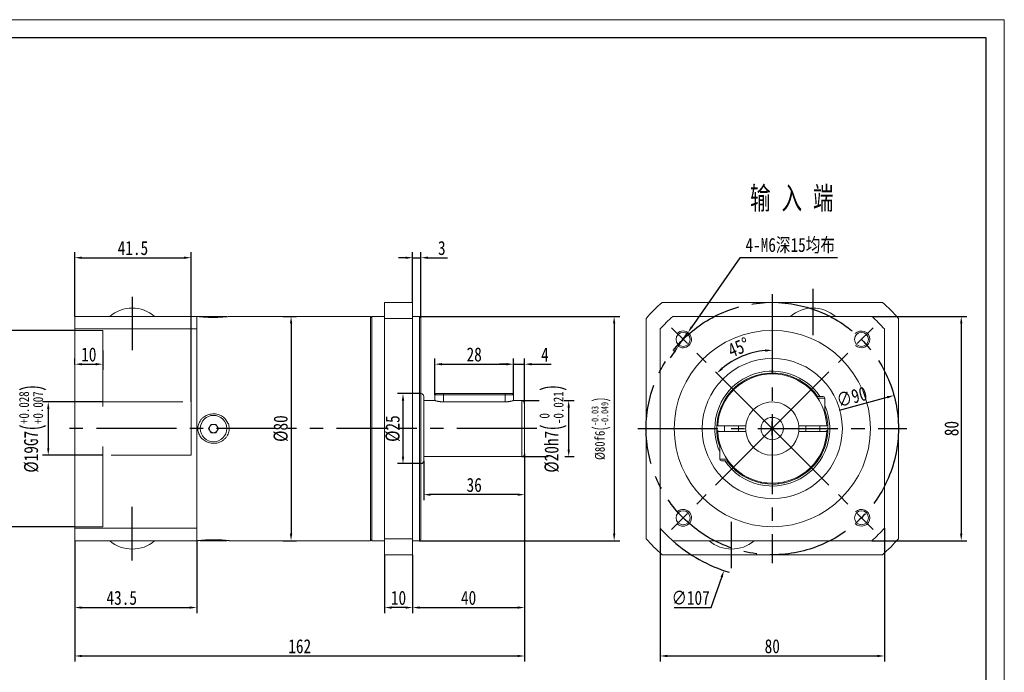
# Model space of a CAD drawing. Header units: millimetres. Extents: x -88 to 453, y -92 to 291.
# Tile 3 of 3: x 102 to 453, y 58 to 291. Entities that reach past the tile are written whole.
import ezdxf

# ---------------------------------------------------------------- set-up
doc = ezdxf.new("R2010")
doc.units = ezdxf.units.MM
doc.header["$LTSCALE"] = 1.5
doc.header["$PDSIZE"] = -1
doc.linetypes.add('CENTER2', pattern=[28.575, 19.05, -3.175, 3.175, -3.175])
doc.linetypes.add('DASHED2', pattern=[9.525, 6.35, -3.175])
doc.layers.get('0').update_dxf_attribs({"lineweight": 18})
doc.layers.get('Defpoints').update_dxf_attribs({"lineweight": 18})
for name, color, linetype in [('1轮廓实线层', 7, 'Continuous'), ('3中心线层', 1, 'CENTER2'), ('4虚线层', 6, 'DASHED2'), ('7标注层', 4, 'Continuous')]:
    doc.layers.add(name, color=color, linetype=linetype)
doc.layers.add('图框_外框线', color=7, linetype='Continuous', lineweight=18)
doc.styles.get("Standard").update_dxf_attribs({"font": 'txt', "width": 0.707})
doc.styles.add('TH_GBDIM', font='txt', dxfattribs={"width": 0.8})
doc.dimstyles.new('TH_GBDIM', dxfattribs={"dimtxt": 3.5, "dimasz": 2.5, "dimexe": 2, "dimexo": 0, "dimgap": 1.5, "dimtad": 1, "dimdec": 1, "dimdsep": 46, "dimtxsty": 'TH_GBDIM', "dimcen": 2.5, "dimdle": 5, "dimclrd": 4, "dimclre": 4, "dimclrt": 3, "dimadec": 0, "dimazin": 2, "dimtfac": 0.714286, "dimtdec": 1, "dimtmove": 0, "dimatfit": 3, "dimfxl": 1, "dimtolj": 1, "dimarcsym": 0})

# ---------------------------------------------------------------- blocks, each defined once
blk = doc.blocks.new('*D4')
at = {"layer": '7标注层', "color": 4, "lineweight": -2}
for p, q in [((131.82, 154.22), (110.35, 154.22)), ((112.35, 151.72), (112.35, 137.72)), ((131.82, 135.22), (110.35, 135.22))]:
    blk.add_line(p, q, dxfattribs=at)
at = {"layer": '7标注层', "color": 4}
for points in [[(112.77, 151.72), (111.94, 151.72), (112.35, 154.22)], [(111.94, 137.72), (112.77, 137.72), (112.35, 135.22)]]:
    blk.add_solid(points, dxfattribs=at)
at = {"layer": 'Defpoints', "color": 0}
for p in [(131.82, 154.22), (112.35, 135.22), (131.82, 135.22)]:
    blk.add_point(p, dxfattribs=at)
at = {"layer": '7标注层', "color": 3, "insert": (106.8, 144.72), "char_height": 5, "attachment_point": 5, "rotation": 90, "style": 'TH_GBDIM'}
blk.add_mtext('\\A1;{\\A1;{%%c19}{}{G7\\H0.7143x;{\\H2x;\\W0.5;(}\\S+0.028^ +0.007;{\\H2x;\\W0.5;)}}}', dxfattribs=at)
blk = doc.blocks.new('*D5')
at = {"layer": '7标注层', "color": 4, "lineweight": -2}
for p, q in [((121.82, 179.72), (91.28, 179.72)), ((93.28, 177.22), (93.28, 112.22)), ((121.82, 109.72), (91.28, 109.72))]:
    blk.add_line(p, q, dxfattribs=at)
at = {"layer": '7标注层', "color": 4}
for points in [[(93.7, 177.22), (92.87, 177.22), (93.28, 179.72)], [(92.87, 112.22), (93.7, 112.22), (93.28, 109.72)]]:
    blk.add_solid(points, dxfattribs=at)
at = {"layer": 'Defpoints', "color": 0}
for p in [(121.82, 179.72), (93.28, 109.72), (121.82, 109.72)]:
    blk.add_point(p, dxfattribs=at)
at = {"layer": '7标注层', "color": 3, "insert": (87.73, 144.72), "char_height": 5, "attachment_point": 5, "rotation": 90, "style": 'TH_GBDIM'}
blk.add_mtext('\\A1;{\\A1;{%%c70}{}{F6\\H0.7143x;{\\H2x;\\W0.5;(}\\S+0.049^ +0.03;{\\H2x;\\W0.5;)}}}', dxfattribs=at)
blk = doc.blocks.new('*D6')
at = {"layer": '7标注层', "color": 4, "lineweight": -2}
for p, q in [((131.82, 172.54), (131.82, 165.69)), ((121.82, 167.54), (121.82, 169.69)), ((124.32, 167.69), (129.32, 167.69))]:
    blk.add_line(p, q, dxfattribs=at)
at = {"layer": '7标注层', "color": 4}
for points in [[(124.32, 168.11), (124.32, 167.27), (121.82, 167.69)], [(129.32, 167.27), (129.32, 168.11), (131.82, 167.69)]]:
    blk.add_solid(points, dxfattribs=at)
at = {"layer": 'Defpoints', "color": 0}
for p in [(131.82, 172.54), (121.82, 167.54), (131.82, 167.69)]:
    blk.add_point(p, dxfattribs=at)
at = {"layer": '7标注层', "color": 3, "insert": (126.82, 171.13), "char_height": 5, "attachment_point": 5, "style": 'TH_GBDIM'}
blk.add_mtext('\\A1;10', dxfattribs=at)
blk = doc.blocks.new('*D7')
at = {"layer": '7标注层', "color": 4, "lineweight": -2}
for p, q in [((121.82, 184.72), (121.82, 207.68)), ((163.32, 154.22), (163.32, 207.68)), ((124.32, 205.68), (160.82, 205.68))]:
    blk.add_line(p, q, dxfattribs=at)
at = {"layer": '7标注层', "color": 4}
for points in [[(124.32, 206.09), (124.32, 205.26), (121.82, 205.68)], [(160.82, 205.26), (160.82, 206.09), (163.32, 205.68)]]:
    blk.add_solid(points, dxfattribs=at)
at = {"layer": 'Defpoints', "color": 0}
for p in [(163.32, 205.68), (121.82, 184.72), (163.32, 154.22)]:
    blk.add_point(p, dxfattribs=at)
at = {"layer": '7标注层', "color": 3, "insert": (142.57, 209.11), "char_height": 5, "attachment_point": 5, "style": 'TH_GBDIM'}
blk.add_mtext('\\A1;41.5', dxfattribs=at)
blk = doc.blocks.new('*D8')
at = {"layer": '7标注层', "color": 4, "lineweight": -2}
for p, q in [((282.32, 107.6), (282.32, 61.59)), ((121.82, 104.72), (121.82, 61.59)), ((124.32, 63.59), (279.82, 63.59))]:
    blk.add_line(p, q, dxfattribs=at)
at = {"layer": '7标注层', "color": 4}
for points in [[(124.32, 64.01), (124.32, 63.18), (121.82, 63.59)], [(279.82, 63.18), (279.82, 64.01), (282.32, 63.59)]]:
    blk.add_solid(points, dxfattribs=at)
at = {"layer": 'Defpoints', "color": 0}
for p in [(282.32, 107.6), (121.82, 104.72), (282.32, 63.59)]:
    blk.add_point(p, dxfattribs=at)
at = {"layer": '7标注层', "color": 3, "insert": (202.07, 67.04), "char_height": 5, "attachment_point": 5, "style": 'TH_GBDIM'}
blk.add_mtext('\\A1;{162}{}{}', dxfattribs=at)
blk = doc.blocks.new('*D11')
at = {"layer": '7标注层', "color": 4, "lineweight": -2}
for p, q in [((330.67, 109.19), (330.67, 61.59)), ((410.67, 109.19), (410.67, 61.59)), ((333.17, 63.59), (408.17, 63.59))]:
    blk.add_line(p, q, dxfattribs=at)
at = {"layer": '7标注层', "color": 4}
for points in [[(333.17, 64.01), (333.17, 63.18), (330.67, 63.59)], [(408.17, 63.18), (408.17, 64.01), (410.67, 63.59)]]:
    blk.add_solid(points, dxfattribs=at)
at = {"layer": 'Defpoints', "color": 0}
for p in [(330.67, 109.19), (410.67, 109.19), (410.67, 63.59)]:
    blk.add_point(p, dxfattribs=at)
at = {"layer": '7标注层', "color": 3, "insert": (370.67, 67.04), "char_height": 5, "attachment_point": 5, "style": 'TH_GBDIM'}
blk.add_mtext('\\A1;80', dxfattribs=at)
blk = doc.blocks.new('*D12')
at = {"layer": '7标注层', "color": 4, "lineweight": -2}
for p, q in [((406.2, 184.72), (440.09, 184.72)), ((438.09, 182.22), (438.09, 107.22)), ((406.2, 104.72), (440.09, 104.72))]:
    blk.add_line(p, q, dxfattribs=at)
at = {"layer": '7标注层', "color": 4}
for points in [[(438.5, 182.22), (437.67, 182.22), (438.09, 184.72)], [(437.67, 107.22), (438.5, 107.22), (438.09, 104.72)]]:
    blk.add_solid(points, dxfattribs=at)
at = {"layer": 'Defpoints', "color": 0}
for p in [(406.2, 184.72), (406.2, 104.72), (438.09, 104.72)]:
    blk.add_point(p, dxfattribs=at)
at = {"layer": '7标注层', "color": 3, "insert": (434.64, 144.72), "char_height": 5, "attachment_point": 5, "rotation": 90, "style": 'TH_GBDIM'}
blk.add_mtext('\\A1;80', dxfattribs=at)
blk = doc.blocks.new('*D13')
at = {"layer": '7标注层', "color": 4, "lineweight": -2}
for p, q in [((359.14, 205.68), (342, 181.05)), ((393.97, 205.68), (359.14, 205.68)), ((337.14, 174.08), (340.57, 179)), ((335.71, 172.03), (334.28, 169.97))]:
    blk.add_line(p, q, dxfattribs=at)
at = {"layer": '7标注层', "color": 4}
for points in [[(341.66, 181.29), (342.34, 180.82), (340.57, 179)], [(336.05, 171.79), (335.37, 172.26), (337.14, 174.08)]]:
    blk.add_solid(points, dxfattribs=at)
at = {"layer": 'Defpoints', "color": 0}
for p in [(340.57, 179), (337.14, 174.08)]:
    blk.add_point(p, dxfattribs=at)
at = {"layer": '7标注层', "color": 3, "insert": (377.06, 209.97), "char_height": 5, "attachment_point": 5, "style": 'TH_GBDIM'}
blk.add_mtext('\\A1;4-M6深15均布{}', dxfattribs=at)
blk = doc.blocks.new('*D19')
at = {"layer": '7标注层', "color": 4, "lineweight": -2}
blk.add_arc((370.67, 144.72), 27.95, 95.1272, 129.8728, dxfattribs=at)
at = {"layer": '7标注层', "color": 4}
for points in [[(368.2, 172.14), (368.16, 172.97), (370.67, 172.67)], [(352.48, 166.48), (353.04, 165.86), (350.91, 164.48)]]:
    blk.add_solid(points, dxfattribs=at)
at = {"layer": 'Defpoints', "color": 0}
for p in [(370.67, 192.72), (334.68, 180.71), (363.44, 171.71), (370.67, 144.72), (370.67, 96.72)]:
    blk.add_point(p, dxfattribs=at)
at = {"layer": '7标注层', "color": 3, "insert": (358.67, 173.7), "char_height": 5, "attachment_point": 5, "rotation": 22.5, "style": 'TH_GBDIM'}
blk.add_mtext('\\A1;45%%d', dxfattribs=at)
blk = doc.blocks.new('*D20')
at = {"layer": '7标注层', "color": 4, "lineweight": -2}
for p, q in [((121.82, 104.72), (121.82, 78.87)), ((165.32, 104.72), (165.32, 78.87)), ((124.32, 80.87), (162.82, 80.87))]:
    blk.add_line(p, q, dxfattribs=at)
at = {"layer": '7标注层', "color": 4}
for points in [[(124.32, 81.28), (124.32, 80.45), (121.82, 80.87)], [(162.82, 80.45), (162.82, 81.28), (165.32, 80.87)]]:
    blk.add_solid(points, dxfattribs=at)
at = {"layer": 'Defpoints', "color": 0}
for p in [(121.82, 104.72), (165.32, 104.72), (165.32, 80.87)]:
    blk.add_point(p, dxfattribs=at)
at = {"layer": '7标注层', "color": 3, "insert": (138.57, 84.31), "char_height": 5, "attachment_point": 5, "style": 'TH_GBDIM'}
blk.add_mtext('\\A1;43.5', dxfattribs=at)
blk = doc.blocks.new('*D21')
at = {"layer": '7标注层', "color": 4, "lineweight": -2}
blk.add_line((394.68, 151.25), (411.68, 155.88), dxfattribs=at)
at = {"layer": '7标注层', "color": 4}
blk.add_solid([(411.79, 155.47), (411.58, 156.28), (414.1, 156.53)], dxfattribs=at)
at = {"layer": 'Defpoints', "color": 0}
for p in [(414.1, 156.53), (327.25, 132.91)]:
    blk.add_point(p, dxfattribs=at)
at = {"layer": '7标注层', "color": 3, "insert": (399.04, 156.01), "char_height": 5, "attachment_point": 5, "rotation": 15.2168, "style": 'TH_GBDIM'}
blk.add_mtext('\\A1;∅90', dxfattribs=at)
blk = doc.blocks.new('*D22')
at = {"layer": '7标注层', "color": 4, "lineweight": -2}
for p, q in [((281.32, 154.72), (287.55, 154.72)), ((296.38, 154.72), (300.04, 154.72)), ((298.04, 137.22), (298.04, 152.22)), ((281.32, 134.72), (290.68, 134.72)), ((296.62, 134.72), (300.04, 134.72))]:
    blk.add_line(p, q, dxfattribs=at)
at = {"layer": '7标注层', "color": 4}
for points in [[(298.46, 152.22), (297.62, 152.22), (298.04, 154.72)], [(297.62, 137.22), (298.46, 137.22), (298.04, 134.72)]]:
    blk.add_solid(points, dxfattribs=at)
at = {"layer": 'Defpoints', "color": 0}
for p in [(281.32, 154.72), (298.04, 154.72), (281.32, 134.72)]:
    blk.add_point(p, dxfattribs=at)
at = {"layer": '7标注层', "color": 3, "insert": (292.49, 144.72), "char_height": 5, "attachment_point": 5, "rotation": 90, "style": 'TH_GBDIM'}
blk.add_mtext('\\A1;{\\A1;{%%c20}{}{h7\\H0.7143x;{\\H2x;\\W0.5;(}\\S 0^ -0.021;{\\H2x;\\W0.5;)}}}', dxfattribs=at)
blk = doc.blocks.new('*D23')
at = {"layer": '7标注层', "color": 4, "lineweight": -2}
for p, q in [((278.32, 156.82), (278.32, 169.69)), ((282.32, 153.72), (282.32, 169.69)), ((275.82, 167.69), (273.32, 167.69)), ((278.32, 167.69), (282.32, 167.69)), ((284.82, 167.69), (291.78, 167.69))]:
    blk.add_line(p, q, dxfattribs=at)
at = {"layer": '7标注层', "color": 4}
for points in [[(275.82, 167.27), (275.82, 168.11), (278.32, 167.69)], [(284.82, 168.11), (284.82, 167.27), (282.32, 167.69)]]:
    blk.add_solid(points, dxfattribs=at)
at = {"layer": 'Defpoints', "color": 0}
for p in [(282.32, 167.69), (278.32, 156.82), (282.32, 153.72)]:
    blk.add_point(p, dxfattribs=at)
at = {"layer": '7标注层', "color": 3, "insert": (289.55, 171.11), "char_height": 5, "attachment_point": 5, "style": 'TH_GBDIM'}
blk.add_mtext('\\A1;4', dxfattribs=at)
blk = doc.blocks.new('*D24')
at = {"layer": '7标注层', "color": 4, "lineweight": -2}
for p, q in [((250.32, 156.82), (250.32, 169.69)), ((278.32, 156.82), (278.32, 169.69)), ((252.82, 167.69), (275.82, 167.69))]:
    blk.add_line(p, q, dxfattribs=at)
at = {"layer": '7标注层', "color": 4}
for points in [[(252.82, 168.11), (252.82, 167.27), (250.32, 167.69)], [(275.82, 167.27), (275.82, 168.11), (278.32, 167.69)]]:
    blk.add_solid(points, dxfattribs=at)
at = {"layer": 'Defpoints', "color": 0}
for p in [(278.32, 167.69), (250.32, 156.82), (278.32, 156.82)]:
    blk.add_point(p, dxfattribs=at)
at = {"layer": '7标注层', "color": 3, "insert": (264.32, 171.13), "char_height": 5, "attachment_point": 5, "style": 'TH_GBDIM'}
blk.add_mtext('\\A1;28', dxfattribs=at)
blk = doc.blocks.new('*D25')
at = {"layer": '7标注层', "color": 4, "lineweight": -2}
for p, q in [((282.32, 135.72), (282.32, 119.15)), ((246.32, 133.22), (246.32, 119.15)), ((279.82, 121.15), (248.82, 121.15))]:
    blk.add_line(p, q, dxfattribs=at)
at = {"layer": '7标注层', "color": 4}
for points in [[(248.82, 121.57), (248.82, 120.73), (246.32, 121.15)], [(279.82, 120.73), (279.82, 121.57), (282.32, 121.15)]]:
    blk.add_solid(points, dxfattribs=at)
at = {"layer": 'Defpoints', "color": 0}
for p in [(282.32, 135.72), (246.32, 133.22), (246.32, 121.15)]:
    blk.add_point(p, dxfattribs=at)
at = {"layer": '7标注层', "color": 3, "insert": (264.32, 124.59), "char_height": 5, "attachment_point": 5, "style": 'TH_GBDIM'}
blk.add_mtext('\\A1;36', dxfattribs=at)
blk = doc.blocks.new('*D26')
at = {"layer": '7标注层', "color": 4, "lineweight": -2}
for p, q in [((244.82, 184.72), (316.25, 184.72)), ((314.25, 182.22), (314.25, 107.22)), ((244.82, 104.72), (316.25, 104.72))]:
    blk.add_line(p, q, dxfattribs=at)
at = {"layer": '7标注层', "color": 4}
for points in [[(314.67, 182.22), (313.84, 182.22), (314.25, 184.72)], [(313.84, 107.22), (314.67, 107.22), (314.25, 104.72)]]:
    blk.add_solid(points, dxfattribs=at)
at = {"layer": 'Defpoints', "color": 0}
for p in [(244.82, 184.72), (244.82, 104.72), (314.25, 104.72)]:
    blk.add_point(p, dxfattribs=at)
at = {"layer": '7标注层', "color": 3, "insert": (309.57, 144.72), "char_height": 3.5, "attachment_point": 5, "rotation": 90, "style": 'TH_GBDIM'}
blk.add_mtext('\\A1;{\\A1;{%%c80}{}{f6\\H0.7143x;{\\H2x;\\W0.5;(}\\S-0.03^ -0.049;{\\H2x;\\W0.5;)}}}', dxfattribs=at)
blk = doc.blocks.new('*D27')
at = {"layer": '7标注层', "color": 4, "lineweight": -2}
for p, q in [((242.32, 189.72), (242.32, 207.68)), ((245.32, 184.22), (245.32, 207.68)), ((239.82, 205.68), (237.32, 205.68)), ((242.32, 205.68), (245.32, 205.68)), ((247.82, 205.68), (254.83, 205.68))]:
    blk.add_line(p, q, dxfattribs=at)
at = {"layer": '7标注层', "color": 4}
for points in [[(239.82, 205.26), (239.82, 206.09), (242.32, 205.68)], [(247.82, 206.09), (247.82, 205.26), (245.32, 205.68)]]:
    blk.add_solid(points, dxfattribs=at)
at = {"layer": 'Defpoints', "color": 0}
for p in [(245.32, 205.68), (242.32, 189.72), (245.32, 184.22)]:
    blk.add_point(p, dxfattribs=at)
at = {"layer": '7标注层', "color": 3, "insert": (252.75, 209.12), "char_height": 5, "attachment_point": 5, "style": 'TH_GBDIM'}
blk.add_mtext('\\A1;3', dxfattribs=at)
blk = doc.blocks.new('*D28')
at = {"layer": '7标注层', "color": 4, "lineweight": -2}
for p, q in [((282.32, 129.24), (282.32, 78.87)), ((242.32, 99.72), (242.32, 78.87)), ((244.82, 80.87), (279.82, 80.87))]:
    blk.add_line(p, q, dxfattribs=at)
at = {"layer": '7标注层', "color": 4}
for points in [[(244.82, 81.28), (244.82, 80.45), (242.32, 80.87)], [(279.82, 80.45), (279.82, 81.28), (282.32, 80.87)]]:
    blk.add_solid(points, dxfattribs=at)
at = {"layer": 'Defpoints', "color": 0}
for p in [(282.32, 129.24), (242.32, 99.72), (282.32, 80.87)]:
    blk.add_point(p, dxfattribs=at)
at = {"layer": '7标注层', "color": 3, "insert": (262.32, 84.31), "char_height": 5, "attachment_point": 5, "style": 'TH_GBDIM'}
blk.add_mtext('\\A1;40', dxfattribs=at)
blk = doc.blocks.new('*D29')
at = {"layer": '7标注层', "color": 4, "lineweight": -2}
for p, q in [((232.32, 99.72), (232.32, 78.87)), ((242.32, 99.72), (242.32, 78.87)), ((239.82, 80.87), (234.82, 80.87))]:
    blk.add_line(p, q, dxfattribs=at)
at = {"layer": '7标注层', "color": 4}
for points in [[(234.82, 81.28), (234.82, 80.45), (232.32, 80.87)], [(239.82, 80.45), (239.82, 81.28), (242.32, 80.87)]]:
    blk.add_solid(points, dxfattribs=at)
at = {"layer": 'Defpoints', "color": 0}
for p in [(232.32, 99.72), (242.32, 99.72), (232.32, 80.87)]:
    blk.add_point(p, dxfattribs=at)
at = {"layer": '7标注层', "color": 3, "insert": (237.32, 84.31), "char_height": 5, "attachment_point": 5, "style": 'TH_GBDIM'}
blk.add_mtext('\\A1;10', dxfattribs=at)
blk = doc.blocks.new('*D30')
at = {"layer": '7标注层', "color": 4, "lineweight": -2}
for p, q in [((368.17, 144.72), (373.17, 144.72)), ((370.67, 142.22), (370.67, 147.22)), ((348.92, 80.87), (352.62, 91.71)), ((335.69, 80.87), (348.92, 80.87))]:
    blk.add_line(p, q, dxfattribs=at)
blk.add_arc((370.67, 144.72), 53.5, 228.3884, 253.3318, dxfattribs=at)
at = {"layer": '7标注层', "color": 4}
blk.add_solid([(353.01, 91.58), (352.22, 91.85), (353.42, 94.08)], dxfattribs=at)
at = {"layer": 'Defpoints', "color": 0}
for p in [(387.92, 195.36), (353.42, 94.08)]:
    blk.add_point(p, dxfattribs=at)
at = {"layer": '7标注层', "color": 3, "insert": (341.56, 84.31), "char_height": 5, "attachment_point": 5, "style": 'TH_GBDIM'}
blk.add_mtext('\\A1;{∅107}{}{}', dxfattribs=at)
blk = doc.blocks.new('*D33')
at = {"layer": '7标注层', "color": 4, "lineweight": -2}
for p, q in [((245.32, 157.22), (236.92, 157.22)), ((238.92, 154.72), (238.92, 134.72)), ((245.32, 132.22), (236.92, 132.22))]:
    blk.add_line(p, q, dxfattribs=at)
at = {"layer": '7标注层', "color": 4}
for points in [[(239.34, 154.72), (238.5, 154.72), (238.92, 157.22)], [(238.5, 134.72), (239.34, 134.72), (238.92, 132.22)]]:
    blk.add_solid(points, dxfattribs=at)
at = {"layer": 'Defpoints', "color": 0}
for p in [(245.32, 157.22), (238.92, 132.22), (245.32, 132.22)]:
    blk.add_point(p, dxfattribs=at)
at = {"layer": '7标注层', "color": 3, "insert": (235.29, 144.72), "char_height": 5, "attachment_point": 5, "rotation": 90, "style": 'TH_GBDIM'}
blk.add_mtext('\\A1;{%%c25}{}{}', dxfattribs=at)
blk = doc.blocks.new('*D34')
at = {"layer": '7标注层', "color": 4, "lineweight": -2}
for p, q in [((196.07, 184.72), (200.98, 184.72)), ((198.98, 182.22), (198.98, 107.22)), ((196.07, 104.72), (200.98, 104.72))]:
    blk.add_line(p, q, dxfattribs=at)
at = {"layer": '7标注层', "color": 4}
for points in [[(199.4, 182.22), (198.57, 182.22), (198.98, 184.72)], [(198.57, 107.22), (199.4, 107.22), (198.98, 104.72)]]:
    blk.add_solid(points, dxfattribs=at)
at = {"layer": 'Defpoints', "color": 0}
for p in [(196.07, 184.72), (196.07, 104.72), (198.98, 104.72)]:
    blk.add_point(p, dxfattribs=at)
at = {"layer": '7标注层', "color": 3, "insert": (195.36, 144.72), "char_height": 5, "attachment_point": 5, "rotation": 90, "style": 'TH_GBDIM'}
blk.add_mtext('\\A1;{%%c80}{}{}', dxfattribs=at)

msp = doc.modelspace()

# ---------------------------------------------------------------- linework, layer by layer
at = {"color": 7, "linetype": 'Continuous', "lineweight": 15}
for p, q in [((232.317247, 184.02786), (232.317247, 189.720577)), ((232.317247, 189.720577), (232.317247, 184.02786)), ((242.317247, 189.720577), (232.317247, 189.720577)), ((242.317247, 189.720577), (242.317247, 184.02786)), ((409.981882, 189.720577), (331.367316, 189.720577)), ((121.817247, 184.720577), (145.864446, 184.720577)), ((121.817247, 184.720577), (121.817247, 180.248735)), ((165.317247, 184.720578), (165.317247, 180.248736)), ((165.317247, 184.720577), (165.317247, 104.720577)), ((165.317247, 184.720577), (165.317247, 144.720577)), ((165.31725, 144.720577), (165.31725, 184.720577)), ((176.032247, 184.720577), (166.602247, 184.720577)), ((227.317247, 184.720577), (227.317247, 144.720577)), ((227.817247, 104.720577), (227.817247, 184.720577)), ((232.317247, 105.413294), (232.317247, 184.02786)), ((232.317247, 184.02786), (242.317247, 184.02786)), ((232.317247, 184.02786), (232.317247, 105.413294)), ((242.317247, 184.02786), (242.317247, 105.413294)), ((244.817247, 104.720577), (244.817247, 184.720577)), ((245.317247, 184.220577), (245.317247, 105.220577)), ((325.674599, 184.02786), (325.674599, 105.413294)), ((335.146441, 184.720577), (406.202757, 184.720577)), ((415.674599, 105.413294), (415.674599, 184.02786)), ((121.817247, 180.248735), (165.317247, 180.248736)), ((121.817247, 180.248735), (121.817247, 109.192419)), ((165.317247, 144.720577), (165.317247, 180.248736)), ((330.674599, 109.192419), (330.674599, 180.248735)), ((410.674599, 180.248735), (410.674599, 109.192419)), ((246.317247, 156.220577), (246.317247, 144.720577)), ((253.317247, 156.820577), (250.317247, 156.820577)), ((250.717247, 157.220577), (253.317247, 157.220577)), ((253.317247, 157.220577), (275.317247, 157.220577)), ((253.317247, 156.820577), (253.317247, 157.220577)), ((275.317247, 156.820577), (253.317247, 156.820577)), ((253.317247, 156.820577), (253.317247, 154.259969)), ((275.317247, 157.220577), (277.917247, 157.220577)), ((275.317247, 157.220577), (275.317247, 156.820577)), ((278.317247, 156.820577), (275.317247, 156.820577)), ((275.317247, 156.820577), (275.317247, 154.259969)), ((281.317247, 144.720577), (281.317247, 154.720577)), ((386.422615, 156.220577), (388.799599, 156.220577)), ((386.579381, 156.220577), (386.635676, 156.493645)), ((389.424599, 155.595577), (386.86053, 155.595577)), ((275.317247, 154.259969), (253.317247, 154.259969)), ((282.317247, 153.720577), (282.317247, 144.720577)), ((389.424599, 151.220577), (389.059375, 151.220577)), ((351.755628, 150.673195), (351.990316, 150.301578)), ((165.317247, 144.720577), (165.317247, 104.720577)), ((165.317247, 109.192418), (165.317247, 144.720577)), ((165.31725, 104.720577), (165.31725, 144.720577)), ((170.451222, 146.220577), (169.585197, 144.720577)), ((169.585197, 144.720577), (170.451222, 143.220577)), ((172.183273, 146.220577), (170.451222, 146.220577)), ((173.049298, 144.720577), (172.183273, 146.220577)), ((172.183273, 143.220577), (173.049298, 144.720577)), ((227.317247, 144.720577), (227.317247, 104.720577)), ((246.317247, 144.720577), (246.317247, 133.220577)), ((281.317247, 134.720577), (281.317247, 144.720577)), ((282.317247, 144.720577), (282.317247, 135.720577)), ((360.724724, 145.720577), (351.700933, 145.720577)), ((389.648265, 145.720577), (380.624473, 145.720577)), ((170.451222, 143.220577), (172.183273, 143.220577)), ((351.700933, 143.720577), (360.724724, 143.720577)), ((380.624473, 143.720577), (389.648265, 143.720577)), ((351.9246, 138.220577), (352.289823, 138.220577)), ((351.9246, 133.845577), (354.488667, 133.845577)), ((354.926584, 133.220577), (352.549599, 133.220577)), ((356.898525, 130.919498), (356.86877, 130.516047)), ((121.817247, 109.192419), (121.817247, 104.720577)), ((165.317247, 109.192418), (121.817247, 109.192418)), ((165.317247, 109.192418), (165.317247, 104.720576)), ((232.317247, 99.720577), (232.317247, 105.413294)), ((232.317247, 105.413294), (232.317247, 99.720577)), ((242.317247, 105.413294), (232.317247, 105.413294)), ((242.317247, 105.413294), (242.317247, 99.720577)), ((145.864446, 104.720577), (121.817247, 104.720577)), ((166.602247, 104.720577), (168.959747, 104.720577)), ((168.959747, 104.720577), (176.032247, 104.720577)), ((406.202757, 104.720577), (335.146441, 104.720577)), ((232.317247, 99.720577), (242.317247, 99.720577)), ((331.367316, 99.720577), (409.981882, 99.720577))]:
    msp.add_line(p, q, dxfattribs=at)
at = {"color": 7, "linetype": 'Continuous', "lineweight": 15, "flags": 128}
for points in [[(363.569723, 162.880168), (363.452119, 162.949984), (363.179996, 163.083366)], [(365.310235, 163.814678), (365.288244, 163.77447), (365.127492, 163.414951)], [(369.851095, 164.20318), (369.764411, 164.305296), (369.548462, 164.521914)], [(371.800736, 164.521914), (371.764796, 164.489087), (371.498103, 164.20318)], [(376.221706, 163.414951), (376.170134, 163.546182), (376.038963, 163.814678)], [(378.169202, 163.083366), (377.987414, 162.998426), (377.779475, 162.880168)], [(358.058275, 159.589282), (357.922341, 159.617499), (357.623687, 159.654926)], [(359.401047, 161.038301), (359.378194, 160.887457), (359.357547, 160.551104)], [(381.991201, 160.600895), (381.985228, 160.738961), (381.948152, 161.038301)], [(383.725512, 159.654926), (383.407214, 159.613862), (383.290922, 159.589282)], [(353.914002, 154.687141), (353.774054, 154.669352), (353.481646, 154.608118)], [(354.713522, 156.493645), (354.755036, 156.280241), (354.814831, 156.065961)], [(351.585999, 148.704968), (351.462181, 148.644152), (351.202728, 148.48984)], [(389.358882, 150.301578), (389.439022, 150.414278), (389.59357, 150.673195)], [(390.14647, 148.48984), (389.888201, 148.643533), (389.763198, 148.704968)], [(389.781774, 143.717678), (390.269315, 144.011665), (390.5013, 144.207686)], [(351.326543, 142.291025), (351.12844, 142.080963), (351.03389, 141.963105)], [(390.315308, 141.963105), (390.120999, 142.192264), (390.022656, 142.291025)], [(388.847046, 137.648647), (388.922208, 137.670289), (389.260499, 137.797756)], [(388.355771, 135.735185), (388.245417, 136.017171), (388.18545, 136.140361)], [(355.343571, 132.138022), (355.645427, 132.125799), (355.783037, 132.13124)], [(355.775231, 131.629743), (355.784097, 131.656509), (355.908559, 131.984249)], [(384.480204, 130.480971), (384.467644, 130.780898), (384.450672, 130.919498)], [(385.56616, 132.13124), (385.748979, 132.125516), (386.005628, 132.138022)], [(360.259797, 127.841803), (360.547153, 127.927495), (360.677654, 127.978083)], [(362.126154, 127.194194), (362.192044, 126.918923), (362.240612, 126.769839)], [(379.108586, 126.769839), (379.193332, 127.054412), (379.223043, 127.194194)], [(380.671544, 127.978083), (380.705384, 127.964227), (381.089401, 127.841803)], [(366.304628, 125.37466), (366.550187, 125.550293), (366.655595, 125.639236)], [(368.28014, 125.368146), (368.335936, 125.273804), (368.526184, 125.003949)], [(372.823015, 125.003949), (372.999468, 125.25174), (373.069058, 125.368146)], [(374.693603, 125.639236), (374.819084, 125.534352), (375.044569, 125.37466)]]:
    msp.add_lwpolyline(points, dxfattribs=at)
at = {"color": 7, "linetype": 'Continuous', "lineweight": 15}
for centre, radius in [((370.674599, 144.720577), 35), ((338.854794, 176.540382), 2.5), ((402.494404, 176.540382), 2.5), ((370.674599, 144.720577), 25), ((171.317247, 144.720577), 4.715), ((370.674599, 144.720577), 4), ((338.854794, 112.900772), 2.5), ((402.494404, 112.900772), 2.5)]:
    msp.add_circle(centre, radius, dxfattribs=at)
for centre, radius, start, end in [((370.674599, 144.720577), 59.75, 131.13705622, 138.86294378), ((370.674599, 144.720577), 59.75, 41.13705622, 48.86294378), ((142.317247, 175.55391), 12.166667, 48.88790956, 131.11209044), ((385.174599, 175.55391), 12.166667, 48.88790956, 131.11209044), ((370.674599, 144.720577), 53.5, 131.61160919, 138.38839081), ((370.674599, 144.720577), 53.5, 41.61160919, 48.38839081), ((370.674599, 144.720577), 20.5, 34.12329454, 180), ((370.674599, 144.720577), 19.833333, 35.43872255, 199.13111976), ((370.674599, 144.720577), 19.5, 2.93953449, 177.06046551), ((245.317247, 156.220577), 1, 0, 90), ((281.317247, 153.720577), 1, 0, 90), ((388.799599, 155.595577), 0.625, 0, 90), ((370.674599, 144.720577), 20.5, 214.12329454, 23.8461757), ((370.674599, 144.720577), 9.5, 71.59151983, 173.95767158), ((370.674599, 144.720577), 9.5, 6.04232842, 71.59151983), ((370.674599, 144.720577), 19.833333, 0, 19.13111976), ((171.317247, 144.720577), 1.5, 150, 210), ((171.317247, 144.720577), 1.5, 90, 150), ((171.317247, 144.720577), 1.5, 30, 90), ((171.317247, 144.720577), 1.5, 330, 30), ((370.674599, 144.720577), 20.5, 180, 203.8461757), ((352.736078, 146.207005), 2.75, 226.63758181, 245.80780571), ((370.674599, 144.720577), 19.833333, 215.43872255, 0), ((370.674599, 144.720577), 9.5, 173.95767158, 186.04232842), ((370.674599, 144.720577), 9.5, 353.95767158, 6.04232842), ((171.317247, 144.720577), 1.5, 210, 270), ((171.317247, 144.720577), 1.5, 270, 330), ((370.674599, 144.720577), 19.5, 182.93953449, 357.06046551), ((370.674599, 144.720577), 9.5, 186.04232842, 353.95767158), ((281.317247, 135.720577), 1, 270, 0), ((352.549599, 133.845577), 0.625, 180, 270), ((245.317247, 133.220577), 1, 270, 0), ((370.674599, 144.720577), 53.5, 221.61160919, 228.38839081), ((370.674599, 144.720577), 53.5, 311.61160919, 318.38839081), ((370.674599, 144.720577), 59.75, 221.13705622, 228.86294378), ((370.674599, 144.720577), 59.75, 311.13705622, 318.86294378), ((142.317247, 113.887244), 12.166667, 228.88790956, 311.11209044), ((356.174599, 113.887244), 12.166667, 228.88790956, 311.11209044)]:
    msp.add_arc(centre, radius, start, end, dxfattribs=at)
at = {"color": 4}
for centre, start, end in [((338.854794, 176.540382), 226.91021317, 135), ((402.494404, 176.540382), 225, 136.91021317), ((338.854794, 112.900772), 225, 133.08978683), ((402.494404, 112.900772), 223.08978683, 135)]:
    msp.add_arc(centre, 3, start, end, dxfattribs=at)
at = {"color": 7, "linetype": 'Continuous', "lineweight": 15}
for points, knots in [([(165.31725, 184.720577), (165.30163, 184.720577), (165.27039, 184.720577), (165.021595, 184.720577), (164.628522, 184.720577), (164.019467, 184.720577), (163.146848, 184.720577), (151.97325, 184.720577), (150.406646, 184.720577), (148.401772, 184.720577), (146.710267, 184.720577), (145.864446, 184.720577)], [0, 0, 0, 0, 0.0817455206, 0.1634929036, 0.2460880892, 0.3286877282, 0.4419319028, 0.5552708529, 0.6685641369, 0.8342685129, 1, 1, 1, 1]), ([(165.734597, 184.718451), (165.729715, 184.719049), (165.711029, 184.721338), (165.826176, 184.707205), (166.069322, 184.67832), (166.452093, 184.635412), (166.950689, 184.584266), (167.566859, 184.528518), (168.291575, 184.47359), (169.113342, 184.425335), (170.014449, 184.389754), (170.972397, 184.37186), (171.951977, 184.374988), (172.929146, 184.399578), (173.85521, 184.442742), (174.713771, 184.499789), (175.452496, 184.562038), (176.065197, 184.622662), (176.516337, 184.672604), (176.800139, 184.706185), (176.924362, 184.721449), (176.906242, 184.719228), (176.902063, 184.718716)], [0, 0, 0, 0, 0.0168982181, 0.0646740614, 0.1138215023, 0.1619704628, 0.2113887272, 0.2620154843, 0.3139434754, 0.3677889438, 0.4230606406, 0.4794013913, 0.5373151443, 0.5946894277, 0.6537514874, 0.7106190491, 0.7692638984, 0.8238909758, 0.8803212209, 0.9314202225, 0.9841843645, 1, 1, 1, 1]), ([(253.317247, 154.259969), (253.155249, 154.26238), (252.826411, 154.267275), (252.349823, 154.305455), (251.896993, 154.361867), (251.483571, 154.432071), (251.113115, 154.509395), (250.801506, 154.584889), (250.554723, 154.651281), (250.394856, 154.697345), (250.317661, 154.72045), (250.325484, 154.71811), (250.327935, 154.717376)], [0, 0, 0, 0, 0.1025313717, 0.208126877, 0.3106338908, 0.4159588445, 0.5214039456, 0.629779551, 0.7372497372, 0.8480122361, 0.9523700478, 1, 1, 1, 1]), ([(278.315012, 154.71991), (278.31577, 154.720136), (278.323381, 154.722407), (278.305143, 154.716946), (278.265355, 154.705087), (278.181573, 154.680472), (278.062717, 154.647037), (277.919024, 154.607941), (277.74039, 154.562054), (277.529039, 154.51257), (277.353433, 154.474313), (277.161776, 154.436003), (276.954526, 154.39868), (276.735016, 154.363897), (276.505871, 154.332816), (276.267517, 154.306165), (276.018572, 154.284571), (275.774687, 154.27), (275.540064, 154.261478), (275.391669, 154.260473), (275.317247, 154.259969)], [0, 0, 0, 0, 0.0059836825, 0.0600028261, 0.1104116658, 0.2129174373, 0.2651217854, 0.31616906, 0.4198860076, 0.4726568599, 0.5256390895, 0.5789798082, 0.6334554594, 0.6883281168, 0.741727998, 0.7955176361, 0.8505657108, 0.9060618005, 0.952889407, 1, 1, 1, 1]), ([(175.154235, 148.544139), (174.724004, 148.865749), (174.039003, 149.377808), (172.931878, 149.773726), (171.987831, 149.963668), (171.011549, 149.992293), (170.029724, 149.861791), (169.081382, 149.565358), (168.19841, 149.116123), (167.413754, 148.521874), (166.758364, 147.816293), (166.251725, 147.016215), (165.907147, 146.172549), (165.727241, 145.300555), (165.700001, 144.444216), (165.821656, 143.61002), (166.073443, 142.817936), (166.454295, 142.077792), (166.955209, 141.394012), (167.570221, 140.79012), (168.297927, 140.269807), (169.117507, 139.864716), (170.022611, 139.583064), (170.977036, 139.451054), (171.961243, 139.474133), (172.933611, 139.663349), (173.864379, 140.011506), (174.717373, 140.514779), (175.459987, 141.146811), (176.067577, 141.892965), (176.518999, 142.70622), (176.806464, 143.569264), (176.934731, 144.432784), (176.907019, 145.287714), (176.743157, 146.106811), (176.442526, 146.880575), (175.154236, 148.544139), (175.154235, 148.544139)], [0, 0, 0, 0, 0.0470299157, 0.07487971, 0.1027322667, 0.1315662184, 0.1603996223, 0.1895288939, 0.2186532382, 0.2472782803, 0.2758934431, 0.3031160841, 0.3303291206, 0.3557175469, 0.3811034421, 0.405336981, 0.4295743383, 0.453967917, 0.4783678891, 0.5040089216, 0.5296560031, 0.5569391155, 0.5842259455, 0.6127950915, 0.6413648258, 0.670481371, 0.6995946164, 0.7284825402, 0.7573620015, 0.7851366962, 0.8129007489, 0.8388736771, 0.864841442, 0.8893210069, 0.91380272, 0.937998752, 1.0000000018, 1.0000000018, 1.0000000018, 1.0000000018]), ([(145.864446, 104.720577), (146.710238, 104.720577), (148.401683, 104.720577), (150.637306, 104.720577), (152.566412, 104.720577), (163.8281, 104.720577), (164.579751, 104.720577), (164.998162, 104.720577), (165.266328, 104.720577), (165.300276, 104.720577), (165.31725, 104.720577)], [0, 0, 0, 0, 0.1657379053, 0.3314486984, 0.495835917, 0.6609928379, 0.7453081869, 0.8296186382, 0.9148104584, 1, 1, 1, 1]), ([(176.899532, 104.722749), (176.904498, 104.722141), (176.915737, 104.720764), (176.861316, 104.72743), (176.755043, 104.740281), (176.578853, 104.761145), (176.341387, 104.787894), (176.061208, 104.818283), (175.722102, 104.852744), (175.328435, 104.888985), (174.891267, 104.926274), (174.401794, 104.962679), (173.869842, 104.995265), (173.300201, 105.024981), (172.693003, 105.047892), (172.065145, 105.061688), (171.418428, 105.069032), (170.760299, 105.065702), (170.111886, 105.051765), (169.633305, 105.036335), (169.165897, 105.016387), (168.708368, 104.992167), (168.27383, 104.964823), (167.730746, 104.925637), (167.238872, 104.883575), (166.817524, 104.843064), (166.450494, 104.805443), (166.156337, 104.772703), (165.944915, 104.748048), (165.793409, 104.729948), (165.717009, 104.720546), (165.721368, 104.721082), (165.722236, 104.721189)], [0, 0, 0, 0, 0.0201212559, 0.045536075, 0.0692709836, 0.1175219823, 0.1420854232, 0.1663690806, 0.2156852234, 0.2407587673, 0.2664671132, 0.3186696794, 0.3452089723, 0.3724810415, 0.4278888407, 0.4560801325, 0.4843959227, 0.5419681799, 0.5712919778, 0.5998974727, 0.6287049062, 0.6581583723, 0.6878396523, 0.7159479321, 0.7732004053, 0.8024367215, 0.8291786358, 0.8836881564, 0.9115487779, 0.9365105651, 0.9873618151, 1, 1, 1, 1])]:
    msp.add_open_spline(points, degree=3, knots=knots, dxfattribs=at)
for points in [[(165.31725, 184.720577), (165.317247, 184.720577)], [(165.317247, 184.720577), (165.734597, 184.720577)], [(166.602247, 184.620788), (166.602247, 184.720577)], [(176.032247, 184.720577), (176.032247, 184.620286)], [(176.902063, 184.720577), (227.317247, 184.720577)], [(227.317247, 184.220577), (227.817247, 184.720577)], [(227.817247, 184.720577), (232.317247, 184.720577)], [(244.817247, 184.720577), (242.317247, 184.720577)], [(245.317247, 184.220577), (244.817247, 184.720577)], [(250.317247, 154.720577), (246.317247, 154.720577)], [(250.717247, 157.220577), (250.317247, 156.820577)], [(250.317247, 156.820577), (250.317247, 154.720577)], [(278.317247, 156.820577), (277.917247, 157.220577)], [(278.317247, 154.720577), (278.317247, 156.820577)], [(281.317247, 154.720577), (278.317247, 154.720577)], [(389.424599, 151.220577), (389.424599, 155.595577)], [(351.700933, 145.720577), (351.200256, 145.720577)], [(353.6746, 145.720577), (353.6746, 143.720577)], [(358.674599, 143.720577), (358.674599, 145.720577)], [(361.227378, 145.720577), (360.724724, 145.720577)], [(380.624473, 145.720577), (380.121821, 145.720577)], [(382.674599, 145.720577), (382.674599, 143.720577)], [(387.674599, 143.720577), (387.674599, 145.720577)], [(390.148941, 145.720577), (389.648265, 145.720577)], [(351.200256, 143.720577), (351.700933, 143.720577)], [(360.724724, 143.720577), (361.227378, 143.720577)], [(380.121821, 143.720577), (380.624473, 143.720577)], [(389.648265, 143.720577), (390.148941, 143.720577)], [(351.9246, 138.220577), (351.9246, 133.845577)], [(246.317247, 134.720577), (281.317247, 134.720577)], [(165.317247, 104.720577), (165.31725, 104.720577)], [(165.722236, 104.720577), (165.317247, 104.720577)], [(166.602247, 104.720577), (166.602247, 104.82077)], [(176.032247, 104.820471), (176.032247, 104.720577)], [(227.317247, 104.720577), (176.899532, 104.720577)], [(227.817247, 104.720577), (227.317247, 105.220577)], [(232.317247, 104.720577), (227.817247, 104.720577)], [(242.317247, 104.720577), (244.817247, 104.720577)], [(244.817247, 104.720577), (245.317247, 105.220577)]]:
    msp.add_open_spline(points, degree=1, dxfattribs=at)
at = {"layer": '3中心线层'}
for p, q in [((385.174599, 194.529121), (385.174599, 178.004494)), ((142.317247, 191.780775), (142.317247, 172.654976)), ((370.674599, 192.720577), (370.674599, 96.720577)), ((370.674599, 144.720577), (334.684324, 180.710852)), ((370.674599, 144.720577), (406.664874, 180.710852)), ((286.670278, 144.720577), (118.219403, 144.720577)), ((322.674599, 144.720577), (418.674599, 144.720577)), ((370.674599, 144.720577), (334.684324, 108.730302)), ((370.674599, 144.720577), (406.664874, 108.730302)), ((142.317247, 97.660379), (142.317247, 116.786178)), ((356.174599, 94.912033), (356.174599, 111.436659))]:
    msp.add_line(p, q, dxfattribs=at)
msp.add_circle((370.674599, 144.720577), 45, dxfattribs=at)
at = {"layer": '4虚线层', "lineweight": 15, "ltscale": 3}
for p, q in [((121.817247, 179.720577), (131.817245, 179.720577)), ((131.817245, 109.720579), (131.817245, 179.720577)), ((131.817245, 154.220577), (163.317246, 154.220577)), ((163.317246, 154.220577), (163.317246, 135.220577)), ((163.317246, 135.220577), (131.817245, 135.220577)), ((131.817245, 109.720579), (121.817247, 109.720579))]:
    msp.add_line(p, q, dxfattribs=at)
at = {"layer": '图框_外框线', "color": 3}
msp.add_lwpolyline([(-87.567367, -91.980242), (453.455747, -91.980242), (453.455747, 290.600388), (-87.567367, 290.600388)], close=True, dxfattribs=at)
at = {"layer": '图框_外框线', "color": 3, "lineweight": 25}
msp.add_lwpolyline([(-55.36361, -85.539491), (447.014996, -85.539491), (447.014996, 284.159637), (-55.36361, 284.159637)], close=True, dxfattribs=at)

# ---------------------------------------------------------------- texts
at = {"color": 3, "insert": (362.751763, 230.958276), "char_height": 8, "width": 44.93339744, "attachment_point": 1}
msp.add_mtext('输 入 端', dxfattribs=at)

# ---------------------------------------------------------------- dimensions: what is measured, and where the dimension line sits
at = {"layer": '7标注层'}
for base, p1, p2, override, picture, middle in [((163.317246, 205.677097), (121.817247, 184.720577), (163.317246, 154.220577), {"dimtxt": 5, "dimgap": 1, "dimdec": 5}, '*D7', (142.567247, 205.677097)), ((245.317243, 205.677097), (242.317245, 189.720577), (245.317243, 184.220577), {"dimtxt": 5, "dimgap": 1, "dimdec": 5}, '*D27', (252.750577, 205.677097)), ((131.817245, 167.689755), (121.817247, 167.535488), (131.817245, 172.53549), {"dimtxt": 5, "dimgap": 1, "dimdec": 5}, '*D6', (126.817246, 167.689755)), ((410.674599, 63.592532), (330.674599, 109.192419), (410.674599, 109.192419), {"dimtxt": 5, "dimexo": 0, "dimgap": 1, "dimtad": 1, "dimjust": 0, "dimdec": 5, "dimlfac": 1, "dimse1": 0, "dimse2": 0, "dimsd1": 0, "dimsd2": 0}, '*D11', (370.674599, 63.592532)), ((165.31725, 80.865648), (121.817247, 104.720577), (165.31725, 104.720577), {"dimtxt": 5, "dimexo": 0, "dimgap": 1, "dimtad": 1, "dimjust": 0, "dimdec": 5, "dimlfac": 1, "dimse1": 0, "dimse2": 0, "dimsd1": 0, "dimsd2": 0}, '*D20', (138.567247, 80.865648)), ((232.317243, 80.865648), (242.317245, 99.720577), (232.317243, 99.720577), {"dimtxt": 5, "dimexo": 0, "dimgap": 1, "dimtad": 1, "dimjust": 0, "dimdec": 5, "dimlfac": 1, "dimse1": 0, "dimse2": 0, "dimsd1": 0, "dimsd2": 0}, '*D29', (237.317244, 80.865648))]:
    dim = msp.add_linear_dim(base=base, p1=p1, p2=p2, dimstyle='TH_GBDIM', override=override, dxfattribs=at)
    dim.commit()
    dim.dimension.update_dxf_attribs({"geometry": picture, "text_midpoint": middle, "dimtype": 160})
for p1, p2, text, override, picture, middle in [((337.140643, 174.078332), (340.568944, 179.002432), '4-M<>深15均布{}', {"dimtxt": 5, "dimgap": 1, "dimtoh": 1, "dimdec": 0, "dimpost": '<>', "dimcen": 0, "dimtvp": 0.1}, '*D13', (377.056824, 205.677097)), ((387.924868, 195.363229), (353.42433, 94.077925), '{<>}{}{}', {"dimtxt": 5, "dimgap": 1, "dimtad": 1, "dimtih": 1, "dimtoh": 1, "dimdec": 1, "dimlfac": 1, "dimse1": 0, "dimse2": 0, "dimsd1": 0, "dimsd2": 0, "dimtix": 0, "dimtofl": 0, "dimatfit": 3}, '*D30', (341.557946, 80.865648))]:
    dim = msp.add_diameter_dim_2p(p1=p1, p2=p2, text=text, dimstyle='TH_GBDIM', override=override, dxfattribs=at)
    dim.commit()
    dim.dimension.update_dxf_attribs({"geometry": picture, "text_midpoint": middle, "dimtype": 163})
dim = msp.add_angular_dim_2l(base=(363.441468, 171.714988), line1=((370.674599, 144.720577), (334.684324, 180.710852)), line2=((370.674599, 192.720577), (370.674599, 96.720577)), dimstyle='TH_GBDIM', override={"dimtxt": 5, "dimgap": 1, "dimdec": 5}, dxfattribs=at)
dim.commit()
dim.dimension.update_dxf_attribs({"geometry": '*D19', "text_midpoint": (358.672548, 173.696092)})
for base, p1, p2, text, override, picture, middle in [((314.254791, 104.720576), (244.817246, 184.720578), (244.817246, 104.720576), '{\\A1;{%%c<>}{}{f6\\H0.7143x;{\\H2x;\\W0.5;(}\\S-0.03^ -0.049;{\\H2x;\\W0.5;)}}}', {"dimexo": 0, "dimgap": 1.5, "dimtad": 1, "dimjust": 0, "dimdec": 5, "dimlfac": 1, "dimse1": 0, "dimse2": 0, "dimsd1": 0, "dimsd2": 0, "dimtp": -0.03, "dimtm": 0.049, "dimtdec": 3, "dimtzin": 8}, '*D26', (309.57037, 144.720577)), ((93.282172, 109.720579), (121.817247, 179.720577), (121.817247, 109.720579), '{\\A1;{%%c<>}{}{F6\\H0.7143x;{\\H2x;\\W0.5;(}\\S+0.049^ +0.03;{\\H2x;\\W0.5;)}}}', {"dimtxt": 5, "dimgap": 1, "dimdec": 5, "dimtp": 0.049, "dimtm": -0.03, "dimtdec": 3, "dimtzin": 8}, '*D5', (87.732999, 144.720578))]:
    dim = msp.add_linear_dim(base=base, p1=p1, p2=p2, angle=90, text=text, dimstyle='TH_GBDIM', override=override, dxfattribs=at)
    dim.commit()
    dim.dimension.update_dxf_attribs({"geometry": picture, "text_midpoint": middle})
dim = msp.add_linear_dim(base=(438.087845, 104.720577), p1=(406.202757, 184.720577), p2=(406.202757, 104.720577), angle=90, dimstyle='TH_GBDIM', override={"dimtxt": 5, "dimgap": 1, "dimdec": 5}, dxfattribs=at)
dim.commit()
dim.dimension.update_dxf_attribs({"geometry": '*D12', "text_midpoint": (434.643711, 144.720577)})
for base, p1, p2, text, override, picture, middle in [((112.352127, 135.220577), (131.817245, 154.220577), (131.817245, 135.220577), '{\\A1;{%%c<>}{}{G7\\H0.7143x;{\\H2x;\\W0.5;(}\\S+0.028^ +0.007;{\\H2x;\\W0.5;)}}}', {"dimtxt": 5, "dimgap": 1, "dimdec": 5, "dimtp": 0.028, "dimtm": -0.007, "dimtdec": 3, "dimtzin": 8}, '*D4', (112.352127, 144.720577)), ((298.040729, 154.720577), (281.317245, 134.720577), (281.317245, 154.720577), '{\\A1;{%%c<>}{}{h7\\H0.7143x;{\\H2x;\\W0.5;(}\\S 0^ -0.021;{\\H2x;\\W0.5;)}}}', {"dimtxt": 5, "dimgap": 1, "dimdec": 5, "dimtp": 0, "dimtm": 0.021, "dimtdec": 3, "dimtzin": 8}, '*D22', (298.040729, 144.720577))]:
    dim = msp.add_linear_dim(base=base, p1=p1, p2=p2, angle=90, text=text, dimstyle='TH_GBDIM', override=override, dxfattribs=at)
    dim.commit()
    dim.dimension.update_dxf_attribs({"geometry": picture, "text_midpoint": middle, "dimtype": 160})
for base, p1, p2, override, picture, middle in [((278.317247, 167.689755), (250.317246, 156.820577), (278.317247, 156.820577), {"dimtxt": 5, "dimgap": 1, "dimdec": 5}, '*D24', (264.317246, 171.133889)), ((282.317247, 167.689755), (278.317247, 156.820577), (282.317247, 153.720577), {"dimtxt": 5, "dimgap": 1, "dimdec": 5}, '*D23', (289.546298, 171.105956)), ((246.317245, 121.149413), (282.317247, 135.720577), (246.317245, 133.220576), {"dimtxt": 5, "dimgap": 1, "dimdec": 5}, '*D25', (264.317246, 124.593547)), ((282.317247, 80.865648), (242.317245, 99.720577), (282.317247, 129.243062), {"dimtxt": 5, "dimexo": 0, "dimgap": 1, "dimtad": 1, "dimjust": 0, "dimdec": 5, "dimlfac": 1, "dimse1": 0, "dimse2": 0, "dimsd1": 0, "dimsd2": 0}, '*D28', (262.317246, 84.309782))]:
    dim = msp.add_linear_dim(base=base, p1=p1, p2=p2, dimstyle='TH_GBDIM', override=override, dxfattribs=at)
    dim.commit()
    dim.dimension.update_dxf_attribs({"geometry": picture, "text_midpoint": middle})
dim = msp.add_diameter_dim_2p(p1=(327.25231, 132.909363), p2=(414.096888, 156.531791), dimstyle='TH_GBDIM', override={"dimtxt": 5, "dimgap": 1, "dimdec": 5}, dxfattribs=at)
dim.commit()
dim.dimension.update_dxf_attribs({"geometry": '*D21', "text_midpoint": (399.947109, 152.682937), "dimtype": 163})
dim = msp.add_linear_dim(base=(282.317247, 63.592532), p1=(121.817247, 104.720577), p2=(282.317247, 107.600347), text='{162}{}{}', dimstyle='TH_GBDIM', override={"dimtxt": 5, "dimexo": 0, "dimgap": 1, "dimtad": 1, "dimjust": 0, "dimdec": 5, "dimlfac": 1, "dimse1": 0, "dimse2": 0, "dimsd1": 0, "dimsd2": 0}, dxfattribs=at)
dim.commit()
dim.dimension.update_dxf_attribs({"geometry": '*D8', "text_midpoint": (202.067247, 67.036666)})

# ---------------------------------------------------------------- next in the draw order: wipeouts: each hides what was drawn before it
for points in [[(197.683761, 140.787244), (193.783761, 140.787244), (193.783761, 148.65391), (197.683761, 148.65391)], [(237.620366, 140.787244), (233.720366, 140.787244), (233.720366, 148.65391), (237.620366, 148.65391)]]:
    msp.add_wipeout(points).dxf.layer = '1轮廓实线层'

# ---------------------------------------------------------------- next in the draw order: dimensions: what is measured, and where the dimension line sits
for base, p1, p2, picture, middle in [((198.983761, 104.720577), (196.072036, 184.720577), (196.072036, 104.720577), '*D34', (195.357072, 144.720577)), ((238.920366, 132.220577), (245.317245, 157.220577), (245.317245, 132.220577), '*D33', (235.293677, 144.720577))]:
    dim = msp.add_linear_dim(base=base, p1=p1, p2=p2, angle=90, text='{%%c<>}{}{}', dimstyle='TH_GBDIM', override={"dimtxt": 5, "dimgap": 1, "dimdec": 5}, dxfattribs=at)
    dim.commit()
    dim.dimension.update_dxf_attribs({"geometry": picture, "text_midpoint": middle})

doc.saveas('drawing.dxf')
